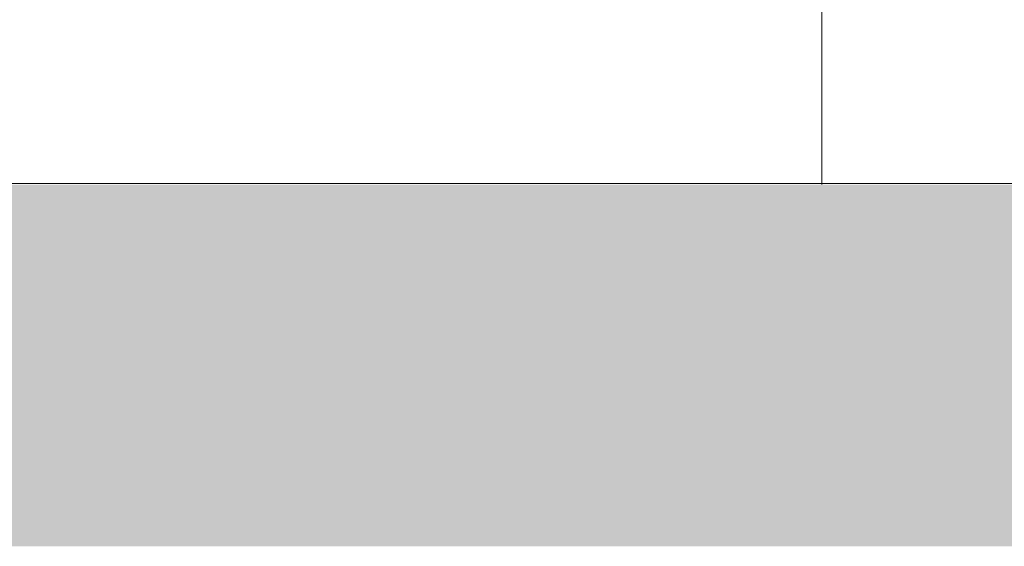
# Model space of a CAD drawing. Header units: metres. Extents: x -10.1 to 50.7, y -18 to 8.5.
# Tile 68 of 109: x 22.044 to 22.316, y -0.1 to 0.046. Entities that reach past the tile are written whole.
import ezdxf

# ---------------------------------------------------------------- set-up
doc = ezdxf.new("R2010")
doc.units = ezdxf.units.M
doc.layers.add('A-DETL-GENF', color=92, linetype='Continuous', lineweight=18)
doc.layers.add('A-WALL-PATT', color=111, linetype='Continuous', lineweight=35)

msp = doc.modelspace()

# ---------------------------------------------------------------- hatches: boundary and pattern name
at = {"layer": 'A-DETL-GENF'}
h = msp.add_hatch(color=7, dxfattribs=at)
h.paths.add_polyline_path([(24.65082022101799, -0.09999999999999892), (26.43695312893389, -0.09999999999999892), (26.43695312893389, 0), (21.23937045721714, 0), (21.23937045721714, -0.09999999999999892), (24.48779984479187, -0.09999999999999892)], flags=0)
h.paths.add_polyline_path([(22.5315553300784, 3.850000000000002), (26.43695312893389, 3.850000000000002), (26.43695312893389, 4.000000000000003), (21.23937045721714, 4.000000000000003), (21.23937045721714, 3.850000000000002), (21.38937045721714, 3.850000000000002)], flags=0)
at = {"layer": 'A-WALL-PATT', "lineweight": 18}
h = msp.add_hatch(dxfattribs=at)
h.set_pattern_fill('FP_16', color=256, style=0, pattern_type=2)
h.set_pattern_definition([(0, (16.865, -0.3), (0, 0.3), []), (90, (16.865, -0.3), (-0.6, 3.673940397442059e-17), [])])
h.paths.add_polyline_path([(23.9987387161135, 0), (24.32320312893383, 0), (24.32320312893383, 1.8), (23.36320312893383, 1.8), (23.36335982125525, 0.7046820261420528), (23.40478809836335, 0.7010575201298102), (23.40728873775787, 0.707942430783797), (23.41750516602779, 0.7079224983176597), (23.42051702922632, 0.6996814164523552), (23.46776617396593, 0.6955299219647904), (23.47422191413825, 0.6918026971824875), (23.47678930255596, 0.6844733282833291), (23.47685468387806, 0.6594932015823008), (23.47683988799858, 0.4307508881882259), (23.47678577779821, 0.415683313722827), (23.47422191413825, 0.4086391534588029), (23.46772998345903, 0.4048910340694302), (23.46483881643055, 0.4043709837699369), (23.46473628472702, 0.389999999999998), (23.4474576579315, 0.389999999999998), (23.44745515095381, 0.3163820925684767), (23.38473720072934, 0.3163820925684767), (23.38473705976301, 0.389999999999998), (23.36737796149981, 0.389999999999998), (23.36737796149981, 0.3961113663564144), (23.36320312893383, 0.3956382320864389), (23.36320312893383, 0.1999999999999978), (23.34320312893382, 0.2002216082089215), (23.34320312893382, 1.8), (22.37945312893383, 1.8), (22.37960982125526, 0.7146820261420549), (22.42103809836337, 0.7110575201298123), (22.42353873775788, 0.7179424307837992), (22.4337551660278, 0.7179224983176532), (22.43676702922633, 0.7096814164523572), (22.48401617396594, 0.7055299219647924), (22.49057458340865, 0.7015379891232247), (22.49303577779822, 0.6947585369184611), (22.49310468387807, 0.669493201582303), (22.49308988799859, 0.440750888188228), (22.49303577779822, 0.425683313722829), (22.49047191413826, 0.418639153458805), (22.48397998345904, 0.4148910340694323), (22.48108881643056, 0.4143709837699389), (22.48098628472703, 0.4), (22.46370765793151, 0.4), (22.46370515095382, 0.3263820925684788), (22.40098720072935, 0.3263820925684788), (22.40098630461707, 0.4), (22.38362796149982, 0.4), (22.38362796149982, 0.4061113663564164), (22.37945312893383, 0.4056382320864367), (22.37945312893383, 0), (22.71530046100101, 0), (22.7368887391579, 0.197892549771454), (22.72331170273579, 0.2063749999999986), (22.70673923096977, 0.219358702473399), (22.69047279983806, 0.2356251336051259), (22.67628567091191, 0.2537336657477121), (22.6634586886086, 0.2754778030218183), (22.65445295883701, 0.2959719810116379), (22.64790550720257, 0.3174199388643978), (22.6439207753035, 0.3395214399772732), (22.64256409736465, 0.3619499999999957), (23.02356409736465, 0.3619499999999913), (23.02217513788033, 0.3389877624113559), (23.01777990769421, 0.3155625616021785), (23.01118469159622, 0.2943977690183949), (23.00174347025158, 0.2734202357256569), (22.98984252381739, 0.2537336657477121), (22.97565539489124, 0.2356251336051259), (22.95938896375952, 0.219358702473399), (22.94128043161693, 0.2051715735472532), (22.9292394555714, 0.1978925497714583), (22.95082770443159, 2.685530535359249e-07), (23.69321082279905, 2.685530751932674e-07), (23.71479907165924, 0.1978925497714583), (23.70122203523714, 0.2063749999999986), (23.68464956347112, 0.219358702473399), (23.6683831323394, 0.2356251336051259), (23.65419600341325, 0.2537336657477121), (23.64136902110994, 0.2754778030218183), (23.63236329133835, 0.2959719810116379), (23.62581583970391, 0.3174199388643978), (23.62183110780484, 0.3395214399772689), (23.62047442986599, 0.3619499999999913), (24.00147442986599, 0.3619499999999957), (24.00008547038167, 0.3389877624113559), (23.99569024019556, 0.3155625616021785), (23.98891587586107, 0.2939997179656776), (23.97965380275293, 0.2734202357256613), (23.96775285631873, 0.2537336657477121), (23.95356572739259, 0.2356251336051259), (23.93729929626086, 0.219358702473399), (23.91722852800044, 0.2039853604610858), (23.90714978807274, 0.1978925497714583), (23.92873806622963, 0)], flags=0)
h.paths.add_polyline_path([(25.13988134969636, 0), (25.3081531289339, 0), (25.3081531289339, 1.8), (24.34320312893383, 1.8), (24.34335982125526, 0.7046820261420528), (24.38478809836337, 0.7010575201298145), (24.38728873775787, 0.707942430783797), (24.3975051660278, 0.7079224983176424), (24.40051702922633, 0.6996814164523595), (24.44776617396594, 0.6955299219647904), (24.45422191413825, 0.6918026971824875), (24.45678930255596, 0.6844733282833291), (24.45685667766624, 0.6578046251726), (24.45683988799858, 0.4307508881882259), (24.45678577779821, 0.415683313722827), (24.45422191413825, 0.4086391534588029), (24.44704475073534, 0.4048310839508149), (24.44483881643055, 0.4043709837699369), (24.44473628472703, 0.389999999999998), (24.42745765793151, 0.389999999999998), (24.42745515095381, 0.3163820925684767), (24.36473720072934, 0.3163820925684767), (24.36473705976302, 0.389999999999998), (24.34737796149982, 0.389999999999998), (24.34737796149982, 0.3961113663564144), (24.34320312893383, 0.3956382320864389), (24.34320312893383, 0), (24.67321082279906, 2.685530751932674e-07), (24.69479907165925, 0.1978925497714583), (24.68275809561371, 0.2051715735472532), (24.66464956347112, 0.219358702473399), (24.6483831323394, 0.2356251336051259), (24.63419600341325, 0.2537336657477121), (24.62136902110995, 0.2754778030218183), (24.61236329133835, 0.2959719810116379), (24.60581583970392, 0.3174199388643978), (24.60183110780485, 0.3395214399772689), (24.600474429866, 0.3619499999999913), (24.98147442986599, 0.3619499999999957), (24.98008547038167, 0.3389877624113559), (24.97569024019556, 0.3155625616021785), (24.96891587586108, 0.293999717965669), (24.95965380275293, 0.2734202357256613), (24.94775285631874, 0.2537336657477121), (24.93356572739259, 0.2356251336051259), (24.91729929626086, 0.219358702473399), (24.89919076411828, 0.2051715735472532), (24.88714978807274, 0.1978925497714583), (24.90873806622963, 0), (24.97686097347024, 0)], flags=0)
h.paths.add_polyline_path([(21.9536140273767, 0.0317506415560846), (21.95361409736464, 0.03174999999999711), (21.9526391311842, 0.04712128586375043)], flags=0)
h.paths.add_polyline_path([(21.38937045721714, 0), (21.721550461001, 0), (21.74313873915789, 0.1978925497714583), (21.72956170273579, 0.2063749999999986), (21.71298923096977, 0.219358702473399), (21.69672279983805, 0.2356251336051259), (21.6825356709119, 0.2537336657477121), (21.66970868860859, 0.2754778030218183), (21.660702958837, 0.2959719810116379), (21.65394182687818, 0.3185859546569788), (21.65017077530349, 0.3395214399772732), (21.64881409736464, 0.3619499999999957), (22.02981409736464, 0.3619499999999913), (22.02842513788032, 0.3389877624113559), (22.02402990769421, 0.3155625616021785), (22.01743469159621, 0.2943977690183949), (22.00799347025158, 0.2734202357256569), (21.9955476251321, 0.2530381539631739), (21.98190539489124, 0.2356251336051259), (21.96563896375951, 0.219358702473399), (21.94753043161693, 0.2051715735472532), (21.93548945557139, 0.1978925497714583), (21.95707770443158, 2.685530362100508e-07), (22.35945312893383, 0), (22.35945312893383, 1.8), (21.38937045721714, 1.8), (21.38937045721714, 0.05999217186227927)], flags=0)
h.paths.add_polyline_path([(26.27937045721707, 0), (26.27937045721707, 1.8), (25.3281531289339, 1.8), (25.32829078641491, 0.7046836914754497), (25.36973809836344, 0.7010575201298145), (25.37223873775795, 0.707942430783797), (25.38245516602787, 0.7079224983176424), (25.3854670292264, 0.6996814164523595), (25.43271617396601, 0.6955299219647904), (25.43917191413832, 0.6918026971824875), (25.44173930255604, 0.6844733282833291), (25.44180667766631, 0.6578046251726), (25.44178988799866, 0.4307508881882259), (25.44173577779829, 0.415683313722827), (25.43917191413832, 0.4086391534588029), (25.43267998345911, 0.4048910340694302), (25.42978881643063, 0.4043709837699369), (25.4296862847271, 0.389999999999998), (25.41240765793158, 0.389999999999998), (25.41240515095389, 0.3163820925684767), (25.34968720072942, 0.3163820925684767), (25.34968705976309, 0.389999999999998), (25.33232796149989, 0.389999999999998), (25.33232796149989, 0.3961113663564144), (25.3281531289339, 0.3956382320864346), (25.3281531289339, 0), (25.65816082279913, 2.685530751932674e-07), (25.67974907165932, 0.1978925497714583), (25.66770809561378, 0.2051715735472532), (25.64876264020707, 0.2201956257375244), (25.63333313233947, 0.2356251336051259), (25.61914600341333, 0.2537336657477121), (25.60631902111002, 0.2754778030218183), (25.59731329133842, 0.2959719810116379), (25.59055215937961, 0.3185859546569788), (25.58678110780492, 0.3395214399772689), (25.58542442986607, 0.3619499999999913), (25.96642442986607, 0.3619499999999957), (25.96503547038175, 0.3389877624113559), (25.96064024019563, 0.3155625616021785), (25.95386587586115, 0.2939997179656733), (25.944603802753, 0.2734202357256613), (25.93270285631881, 0.2537336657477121), (25.91851572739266, 0.2356251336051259), (25.90224929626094, 0.219358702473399), (25.88414076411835, 0.2051715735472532), (25.87209978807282, 0.1978925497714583), (25.8936880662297, 0), (26.27841966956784, 0)], flags=0)
h.paths.add_polyline_path([(23.19073862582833, 0.04993407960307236), (23.18620536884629, 0.05011800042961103), (23.17434163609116, 0.05112322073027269), (23.16417034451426, 0.05327328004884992), (23.14637230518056, 0.06146131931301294), (23.1417157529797, 0.0643843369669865), (23.13110384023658, 0.07251268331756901), (23.11760554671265, 0.08743894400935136), (23.11026719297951, 0.09894788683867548), (23.10353105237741, 0.1127949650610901), (23.10018815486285, 0.1228207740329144), (23.09692148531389, 0.1377650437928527), (23.09521283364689, 0.1525704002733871), (23.09537891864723, 0.1600421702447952), (23.09663548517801, 0.1824172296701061), (23.09979665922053, 0.1964848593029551), (23.104342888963, 0.2094049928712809), (23.11201644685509, 0.2243277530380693), (23.11944607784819, 0.2350408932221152), (23.13180782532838, 0.2474698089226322), (23.14241223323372, 0.2629468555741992), (23.14487854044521, 0.2679446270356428), (23.14808419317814, 0.2749214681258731), (23.15233196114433, 0.2866363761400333), (23.15617547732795, 0.3015095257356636), (23.15847610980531, 0.3142065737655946), (23.15938513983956, 0.3324965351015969), (23.15938513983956, 0.5074965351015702), (23.15719833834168, 0.5074965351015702), (23.15728862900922, 0.5538922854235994), (23.15719833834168, 0.5571258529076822), (23.15719833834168, 0.6224762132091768), (23.14963934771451, 0.6230690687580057), (23.14131720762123, 0.6242782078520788), (23.13493140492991, 0.6258539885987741), (23.13073990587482, 0.6279439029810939), (23.12954792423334, 0.6296582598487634), (23.12958168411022, 0.642389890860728), (23.13007760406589, 0.645197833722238), (23.13407050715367, 0.6508326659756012), (23.14881996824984, 0.6687132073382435), (23.15350101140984, 0.6708855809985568), (23.15706343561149, 0.6716104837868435), (23.16325928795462, 0.6723649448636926), (23.17362613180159, 0.6724567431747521), (23.18015091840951, 0.6719458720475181), (23.18449086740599, 0.6712288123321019), (23.18801595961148, 0.6701305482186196), (23.19129311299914, 0.668099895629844), (23.1968783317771, 0.6613138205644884), (23.20901542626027, 0.6461615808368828), (23.2098867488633, 0.642386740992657), (23.21009708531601, 0.6409411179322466), (23.20991361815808, 0.6296582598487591), (23.20854442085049, 0.6276890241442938), (23.2045301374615, 0.6258539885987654), (23.19814433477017, 0.6242782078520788), (23.18982219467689, 0.6230690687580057), (23.18219833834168, 0.6223089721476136), (23.18194227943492, 0.5479560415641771), (23.18187719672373, 0.5417229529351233), (23.18219833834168, 0.5074965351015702), (23.17935773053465, 0.5074965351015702), (23.1791490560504, 0.3292026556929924), (23.17789948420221, 0.3109486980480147), (23.17487047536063, 0.2933892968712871), (23.1705098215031, 0.2779435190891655), (23.16284732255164, 0.2604335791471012), (23.15645957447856, 0.2484662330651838), (23.14824193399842, 0.2362366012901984), (23.13287332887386, 0.2197593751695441), (23.12677849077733, 0.2100133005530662), (23.12222694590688, 0.2004214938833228), (23.11647823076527, 0.1809745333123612), (23.11489625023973, 0.1664500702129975), (23.11489625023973, 0.1528983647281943), (23.11796406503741, 0.1331459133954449), (23.12163945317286, 0.121199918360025), (23.12698119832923, 0.1092277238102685), (23.13496998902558, 0.09764539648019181), (23.14341797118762, 0.08825729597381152), (23.15589646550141, 0.07851515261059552), (23.1711499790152, 0.0718413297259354), (23.18921261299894, 0.06994222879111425), (23.19390883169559, 0.07137676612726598), (23.19812404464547, 0.07551516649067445), (23.20149911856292, 0.08109427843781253), (23.20283021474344, 0.08386294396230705), (23.20396135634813, 0.09426315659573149), (23.20401438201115, 0.1129854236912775), (23.20409198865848, 0.1266933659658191), (23.20396012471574, 0.1460356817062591), (23.19632656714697, 0.149925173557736), (23.1896896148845, 0.1565621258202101), (23.18542842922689, 0.1649251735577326), (23.18396012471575, 0.1741956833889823), (23.18542842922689, 0.183466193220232), (23.1896896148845, 0.1918292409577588), (23.19632656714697, 0.1984661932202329), (23.2046896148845, 0.2027273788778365), (23.21396012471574, 0.2041956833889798), (23.22323063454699, 0.2027273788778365), (23.23159368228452, 0.1984661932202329), (23.23823063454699, 0.1918292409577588), (23.2424918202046, 0.183466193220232), (23.24396012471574, 0.1741956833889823), (23.2424918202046, 0.1649251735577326), (23.23823063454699, 0.1565621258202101), (23.23159368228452, 0.149925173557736), (23.22391066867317, 0.1460104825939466), (23.22394642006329, 0.09797309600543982), (23.22374160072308, 0.09238955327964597), (23.22266927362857, 0.08340616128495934), (23.22045477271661, 0.07568553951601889), (23.21519210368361, 0.06510243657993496), (23.209987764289, 0.05895107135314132), (23.20401438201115, 0.05456887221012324), (23.19804164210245, 0.05175435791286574), (23.19074037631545, 0.04993451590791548)], flags=0)
h.paths.add_polyline_path([(24.1544886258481, 0.04993407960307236), (24.14995536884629, 0.05011800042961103), (24.13809163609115, 0.05112322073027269), (24.12792034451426, 0.05327328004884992), (24.11012230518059, 0.06146131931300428), (24.1054657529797, 0.0643843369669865), (24.09485384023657, 0.07251268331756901), (24.08135554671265, 0.08743894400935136), (24.07401719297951, 0.09894788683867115), (24.06728105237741, 0.1127949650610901), (24.06345884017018, 0.1249774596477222), (24.06052518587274, 0.1390327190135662), (24.05896283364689, 0.1525704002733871), (24.05912891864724, 0.1600421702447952), (24.060385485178, 0.1824172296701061), (24.06354665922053, 0.1964848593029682), (24.068092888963, 0.2094049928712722), (24.07576644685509, 0.2243277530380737), (24.08319607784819, 0.2350408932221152), (24.09555782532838, 0.2474698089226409), (24.10616223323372, 0.2629468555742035), (24.10862854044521, 0.2679446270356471), (24.11249275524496, 0.2766164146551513), (24.11608196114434, 0.2866363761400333), (24.11992547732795, 0.3015095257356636), (24.1222261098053, 0.3142065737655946), (24.12313513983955, 0.3324965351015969), (24.12313513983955, 0.5074965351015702), (24.12094833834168, 0.5074965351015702), (24.12103862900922, 0.5538922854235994), (24.12094833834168, 0.5571258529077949), (24.12094833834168, 0.6224762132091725), (24.11137969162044, 0.6233610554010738), (24.10506720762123, 0.6242782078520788), (24.09868140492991, 0.6258539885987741), (24.09448990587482, 0.6279439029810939), (24.09329792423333, 0.6296582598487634), (24.09333168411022, 0.6423898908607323), (24.09382760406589, 0.645197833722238), (24.09782050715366, 0.6508326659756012), (24.11256996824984, 0.6687132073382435), (24.11725101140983, 0.6708855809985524), (24.12100399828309, 0.6716389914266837), (24.12629969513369, 0.6723387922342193), (24.1373761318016, 0.6724567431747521), (24.14390091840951, 0.6719458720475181), (24.14824086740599, 0.6712288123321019), (24.15176595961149, 0.6701305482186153), (24.15504311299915, 0.668099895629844), (24.1606283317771, 0.6613138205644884), (24.17276542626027, 0.6461615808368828), (24.17363674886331, 0.642386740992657), (24.17384708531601, 0.6409411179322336), (24.17366361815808, 0.6296582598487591), (24.17229442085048, 0.6276890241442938), (24.1682801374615, 0.6258539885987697), (24.16175909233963, 0.6242585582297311), (24.15357219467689, 0.6230690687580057), (24.14594833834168, 0.6223089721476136), (24.14569227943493, 0.5479560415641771), (24.14562719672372, 0.5417229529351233), (24.14594833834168, 0.5074965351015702), (24.14310773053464, 0.5074965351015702), (24.1428990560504, 0.3292026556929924), (24.14164948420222, 0.3109486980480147), (24.13862047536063, 0.2933892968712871), (24.13425982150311, 0.2779435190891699), (24.12659732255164, 0.2604335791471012), (24.12020957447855, 0.2484662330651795), (24.11199193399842, 0.2362366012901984), (24.09662332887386, 0.2197593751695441), (24.09052849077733, 0.2100133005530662), (24.08597694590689, 0.2004214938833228), (24.08022823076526, 0.1809745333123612), (24.07864625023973, 0.1664500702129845), (24.07864625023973, 0.1528983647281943), (24.0817140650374, 0.1331459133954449), (24.08538945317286, 0.1211999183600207), (24.09073119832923, 0.1092277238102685), (24.09871998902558, 0.09764539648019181), (24.10716797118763, 0.08825729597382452), (24.11964646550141, 0.07851515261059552), (24.1348999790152, 0.0718413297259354), (24.15296261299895, 0.06994222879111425), (24.1576588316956, 0.07137676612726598), (24.16187404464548, 0.07551516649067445), (24.16524911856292, 0.08109427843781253), (24.16658021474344, 0.08386294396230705), (24.16771135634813, 0.09426315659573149), (24.16778120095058, 0.1115949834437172), (24.16784198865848, 0.1266933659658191), (24.16771012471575, 0.1460356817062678), (24.16007656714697, 0.149925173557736), (24.1534396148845, 0.1565621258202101), (24.14917842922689, 0.1649251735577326), (24.14771012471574, 0.1741956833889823), (24.14917842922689, 0.183466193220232), (24.1534396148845, 0.1918292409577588), (24.16007656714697, 0.1984661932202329), (24.1684396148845, 0.2027273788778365), (24.17771012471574, 0.2041956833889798), (24.18698063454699, 0.2027273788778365), (24.19534368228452, 0.1984661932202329), (24.20198063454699, 0.1918292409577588), (24.2062418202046, 0.1834661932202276), (24.20771012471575, 0.1741956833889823), (24.2062418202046, 0.1649251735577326), (24.20198063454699, 0.1565621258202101), (24.19534368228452, 0.149925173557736), (24.18766066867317, 0.1460104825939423), (24.18769642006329, 0.09797309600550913), (24.18749160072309, 0.09238955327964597), (24.18641927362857, 0.08340616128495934), (24.18420477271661, 0.07568553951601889), (24.17879336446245, 0.06492663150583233), (24.17373776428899, 0.05895107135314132), (24.16786313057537, 0.05461540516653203), (24.16175909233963, 0.05174624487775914), (24.15449037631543, 0.04993451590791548)], flags=0)
h.paths.add_polyline_path([(26.1180036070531, 0.04993407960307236), (26.11490536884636, 0.0501180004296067), (26.10304163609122, 0.05112322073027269), (26.09287034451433, 0.05327328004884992), (26.07507230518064, 0.06146131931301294), (26.07041575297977, 0.0643843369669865), (26.05980384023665, 0.07251268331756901), (26.04630554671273, 0.08743894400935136), (26.03896719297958, 0.09894788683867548), (26.03223105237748, 0.1127949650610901), (26.02840884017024, 0.1249774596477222), (26.02547518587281, 0.1390327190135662), (26.02391283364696, 0.1525704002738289), (26.02407891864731, 0.1600421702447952), (26.02533548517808, 0.1824172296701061), (26.0284966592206, 0.1964848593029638), (26.03304288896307, 0.2094049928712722), (26.04071644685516, 0.2243277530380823), (26.04814607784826, 0.2350408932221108), (26.06050782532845, 0.2474698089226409), (26.07111223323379, 0.2629468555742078), (26.07357854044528, 0.2679446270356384), (26.07744275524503, 0.2766164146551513), (26.0810319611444, 0.2866363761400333), (26.08487547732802, 0.3015095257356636), (26.08717610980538, 0.3142065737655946), (26.08808513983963, 0.3324965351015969), (26.08808513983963, 0.5074965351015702), (26.08589833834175, 0.5074965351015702), (26.08598862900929, 0.5538922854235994), (26.08589833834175, 0.5571258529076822), (26.08589833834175, 0.6224762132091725), (26.07632969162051, 0.6233610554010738), (26.07001720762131, 0.6242782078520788), (26.06363140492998, 0.6258539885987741), (26.05943990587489, 0.6279439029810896), (26.05824792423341, 0.6296582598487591), (26.05828168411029, 0.6423898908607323), (26.05877760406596, 0.645197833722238), (26.06277050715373, 0.6508326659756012), (26.07751996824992, 0.6687132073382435), (26.08220101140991, 0.6708855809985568), (26.08576343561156, 0.6716104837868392), (26.09159903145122, 0.6723516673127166), (26.10232613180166, 0.6724567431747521), (26.10885091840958, 0.6719458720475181), (26.11319086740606, 0.6712288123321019), (26.11671595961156, 0.6701305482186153), (26.11999311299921, 0.668099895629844), (26.12557833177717, 0.6613138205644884), (26.13771542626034, 0.6461615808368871), (26.13858674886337, 0.6423867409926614), (26.13879708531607, 0.6409411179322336), (26.13861361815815, 0.6296582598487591), (26.13724442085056, 0.6276890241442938), (26.13323013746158, 0.6258539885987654), (26.12684433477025, 0.6242782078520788), (26.1180036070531, 0.6230283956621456), (26.11089833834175, 0.6223089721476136), (26.11064227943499, 0.5479560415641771), (26.1105771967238, 0.5417229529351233), (26.11089833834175, 0.5074965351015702), (26.10805773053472, 0.5074965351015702), (26.10784905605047, 0.3292026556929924), (26.10659948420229, 0.3109486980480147), (26.1035704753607, 0.2933892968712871), (26.09920982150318, 0.2779435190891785), (26.09154732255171, 0.2604335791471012), (26.08515957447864, 0.2484662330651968), (26.07694193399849, 0.2362366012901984), (26.06157332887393, 0.2197593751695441), (26.0554784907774, 0.2100133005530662), (26.05092694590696, 0.2004214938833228), (26.04517823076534, 0.1809745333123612), (26.0435962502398, 0.1664500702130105), (26.0435962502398, 0.1528983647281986), (26.04666406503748, 0.1331459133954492), (26.05033945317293, 0.121199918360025), (26.0556811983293, 0.1092277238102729), (26.06366998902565, 0.09764539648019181), (26.0721179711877, 0.08825729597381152), (26.08459646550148, 0.07851515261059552), (26.09984997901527, 0.0718413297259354), (26.1180036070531, 0.06996578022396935), (26.12260883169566, 0.07137676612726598), (26.12682404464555, 0.07551516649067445), (26.13019911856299, 0.08109427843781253), (26.13153021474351, 0.08386294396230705), (26.1326613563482, 0.09426315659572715), (26.13273120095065, 0.1115949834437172), (26.13279198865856, 0.1266933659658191), (26.13266012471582, 0.1460356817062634), (26.12502656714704, 0.149925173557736), (26.1180036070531, 0.1573197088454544), (26.11412842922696, 0.1649251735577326), (26.11266012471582, 0.1741956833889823), (26.11412842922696, 0.183466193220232), (26.11838961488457, 0.1918292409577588), (26.12502656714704, 0.1984661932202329), (26.13338961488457, 0.2027273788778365), (26.14266012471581, 0.2041956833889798), (26.15193063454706, 0.2027273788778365), (26.16029368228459, 0.1984661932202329), (26.16693063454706, 0.1918292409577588), (26.17119182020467, 0.183466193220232), (26.17266012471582, 0.1741956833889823), (26.17119182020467, 0.1649251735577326), (26.16693063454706, 0.1565621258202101), (26.16029368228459, 0.149925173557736), (26.15261066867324, 0.1460104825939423), (26.15264642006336, 0.09797309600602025), (26.15244160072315, 0.0923895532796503), (26.15136927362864, 0.08340616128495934), (26.14915477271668, 0.07568553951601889), (26.14374336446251, 0.06492663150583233), (26.13868776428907, 0.05895107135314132), (26.13281313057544, 0.05461540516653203), (26.12674164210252, 0.05175435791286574), (26.12035066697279, 0.04993451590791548)], flags=0)
h.paths.add_polyline_path([(22.18513703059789, 0.04993407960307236), (22.18245536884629, 0.0501180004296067), (22.17059163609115, 0.05112322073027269), (22.16042034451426, 0.05327328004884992), (22.14262230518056, 0.06146131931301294), (22.1379657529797, 0.0643843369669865), (22.12735384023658, 0.07251268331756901), (22.11385554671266, 0.08743894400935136), (22.10651719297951, 0.09894788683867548), (22.09978105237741, 0.1127949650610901), (22.09595884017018, 0.1249774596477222), (22.09302518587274, 0.1390327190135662), (22.09146283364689, 0.1525704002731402), (22.09162891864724, 0.1600421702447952), (22.09288548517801, 0.1824172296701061), (22.09604665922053, 0.1964848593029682), (22.100592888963, 0.2094049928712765), (22.1082664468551, 0.2243277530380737), (22.11569607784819, 0.2350408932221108), (22.12805782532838, 0.2474698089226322), (22.13866223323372, 0.2629468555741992), (22.14112854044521, 0.2679446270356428), (22.14433419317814, 0.2749214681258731), (22.14858196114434, 0.2866363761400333), (22.15242547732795, 0.3015095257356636), (22.15472610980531, 0.3142065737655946), (22.15563513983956, 0.3324965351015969), (22.15563513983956, 0.5074965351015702), (22.15344833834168, 0.5074965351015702), (22.15353862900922, 0.5538922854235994), (22.15344833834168, 0.5571258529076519), (22.15344833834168, 0.6224762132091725), (22.14387969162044, 0.6233610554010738), (22.13756720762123, 0.6242782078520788), (22.13118140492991, 0.6258539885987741), (22.12698990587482, 0.6279439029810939), (22.12579792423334, 0.6296582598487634), (22.12583168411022, 0.6423898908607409), (22.12632760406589, 0.645197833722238), (22.13032050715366, 0.6508326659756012), (22.14506996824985, 0.6687132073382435), (22.14975101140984, 0.6708855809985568), (22.15331343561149, 0.6716104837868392), (22.15914903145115, 0.6723516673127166), (22.16987613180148, 0.6724567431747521), (22.17640091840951, 0.6719458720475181), (22.180740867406, 0.6712288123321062), (22.18426595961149, 0.6701305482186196), (22.18754311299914, 0.668099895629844), (22.19312833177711, 0.6613138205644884), (22.20526542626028, 0.6461615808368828), (22.20616361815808, 0.6422020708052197), (22.20634708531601, 0.6409411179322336), (22.20616361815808, 0.6296582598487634), (22.20479442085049, 0.6276890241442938), (22.20078013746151, 0.6258539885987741), (22.19439433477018, 0.6242782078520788), (22.18513703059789, 0.622995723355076), (22.17844833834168, 0.6223089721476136), (22.17825796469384, 0.550308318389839), (22.17812719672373, 0.5417229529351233), (22.17844833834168, 0.5074965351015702), (22.17560773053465, 0.5074965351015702), (22.1753990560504, 0.3292026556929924), (22.17414948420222, 0.3109486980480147), (22.17112047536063, 0.2933892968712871), (22.1667598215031, 0.2779435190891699), (22.15909732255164, 0.2604335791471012), (22.15270957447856, 0.2484662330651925), (22.14449193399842, 0.2362366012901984), (22.12912332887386, 0.2197593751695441), (22.12302849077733, 0.2100133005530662), (22.11847694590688, 0.2004214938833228), (22.11272823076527, 0.1809745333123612), (22.11114625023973, 0.1664500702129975), (22.11114625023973, 0.15289836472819), (22.11421406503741, 0.1331459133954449), (22.11788945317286, 0.121199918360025), (22.12323119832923, 0.1092277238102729), (22.13121998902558, 0.09764539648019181), (22.13966797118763, 0.08825729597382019), (22.15214646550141, 0.07851515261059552), (22.16739997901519, 0.0718413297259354), (22.18546261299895, 0.06994222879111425), (22.1901588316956, 0.07137676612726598), (22.19437404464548, 0.07551516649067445), (22.19774911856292, 0.08109427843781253), (22.19908021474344, 0.08386294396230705), (22.20021135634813, 0.09426315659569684), (22.20028120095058, 0.1115949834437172), (22.20034198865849, 0.1266933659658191), (22.20021012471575, 0.1460356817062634), (22.19257656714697, 0.149925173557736), (22.1859396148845, 0.1565621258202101), (22.18167842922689, 0.1649251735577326), (22.18021012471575, 0.1741956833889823), (22.18167842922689, 0.183466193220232), (22.1859396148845, 0.1918292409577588), (22.19257656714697, 0.1984661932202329), (22.20093961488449, 0.2027273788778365), (22.21021012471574, 0.2041956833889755), (22.21948063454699, 0.2027273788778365), (22.22784368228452, 0.1984661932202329), (22.23448063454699, 0.1918292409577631), (22.2387418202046, 0.183466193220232), (22.24021012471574, 0.1741956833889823), (22.2387418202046, 0.1649251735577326), (22.23448063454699, 0.1565621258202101), (22.22784368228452, 0.149925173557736), (22.22016066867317, 0.1460104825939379), (22.22019642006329, 0.09797309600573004), (22.21999160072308, 0.0923895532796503), (22.21891927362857, 0.08340616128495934), (22.21670477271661, 0.07568553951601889), (22.21144210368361, 0.06510243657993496), (22.20551457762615, 0.05838470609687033), (22.20036313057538, 0.05461540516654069), (22.19429164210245, 0.05175435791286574), (22.18790066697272, 0.04993451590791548), (22.18535773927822, 0.04993407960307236)], flags=0)
h.paths.add_polyline_path([(25.13448862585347, 0.04993407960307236), (25.12995536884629, 0.05011800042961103), (25.11809163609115, 0.05112322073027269), (25.10792034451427, 0.05327328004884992), (25.0901223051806, 0.06146131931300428), (25.0854657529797, 0.0643843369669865), (25.07485384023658, 0.07251268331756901), (25.06135554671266, 0.08743894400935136), (25.05401719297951, 0.09894788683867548), (25.04728105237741, 0.1127949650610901), (25.04345884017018, 0.1249774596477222), (25.04052518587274, 0.1390327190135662), (25.0389628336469, 0.1525704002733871), (25.03912891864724, 0.1600421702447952), (25.04038548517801, 0.1824172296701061), (25.04354665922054, 0.1964848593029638), (25.048092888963, 0.2094049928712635), (25.0557664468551, 0.2243277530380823), (25.06319607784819, 0.2350408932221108), (25.07555782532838, 0.2474698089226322), (25.08616223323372, 0.2629468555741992), (25.08862854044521, 0.2679446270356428), (25.09249275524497, 0.2766164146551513), (25.09608196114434, 0.2866363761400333), (25.09992547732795, 0.3015095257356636), (25.10222610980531, 0.3142065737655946), (25.10313513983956, 0.3324965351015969), (25.10313513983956, 0.5074965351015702), (25.10094833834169, 0.5074965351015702), (25.10103862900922, 0.5538922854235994), (25.10094833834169, 0.5571258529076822), (25.10094833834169, 0.6224762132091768), (25.09137969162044, 0.6233610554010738), (25.08506720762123, 0.6242782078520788), (25.07868140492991, 0.6258539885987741), (25.07448990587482, 0.6279439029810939), (25.07329792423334, 0.6296582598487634), (25.07333168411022, 0.642389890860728), (25.0738276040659, 0.645197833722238), (25.07782050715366, 0.6508326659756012), (25.09256996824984, 0.6687132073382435), (25.09725101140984, 0.6708855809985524), (25.10081343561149, 0.6716104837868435), (25.10664903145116, 0.6723516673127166), (25.11737613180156, 0.6724567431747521), (25.12390091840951, 0.6719458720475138), (25.128240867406, 0.6712288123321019), (25.13176595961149, 0.6701305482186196), (25.13504311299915, 0.668099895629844), (25.1406283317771, 0.6613138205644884), (25.15276542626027, 0.6461615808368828), (25.15363674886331, 0.642386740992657), (25.15384708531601, 0.6409411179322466), (25.15366361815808, 0.6296582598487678), (25.15229442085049, 0.6276890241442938), (25.14828013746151, 0.6258539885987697), (25.13988134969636, 0.6239857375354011), (25.1335721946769, 0.6230690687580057), (25.12594833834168, 0.6223089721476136), (25.12569227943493, 0.5479560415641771), (25.12562719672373, 0.5417229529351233), (25.12594833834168, 0.5074965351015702), (25.12310773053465, 0.5074965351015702), (25.1228990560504, 0.3292026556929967), (25.12164948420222, 0.3109486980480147), (25.11862047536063, 0.2933892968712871), (25.1142598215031, 0.2779435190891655), (25.10659732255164, 0.2604335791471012), (25.09912625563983, 0.2468540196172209), (25.09199193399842, 0.2362366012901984), (25.07662332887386, 0.2197593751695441), (25.07052849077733, 0.2100133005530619), (25.06597694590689, 0.2004214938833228), (25.06022823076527, 0.1809745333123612), (25.05864625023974, 0.1664500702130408), (25.05864625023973, 0.1528983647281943), (25.06171406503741, 0.1331459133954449), (25.06538945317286, 0.121199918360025), (25.07073119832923, 0.1092277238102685), (25.07874870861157, 0.09761348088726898), (25.08716797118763, 0.08825729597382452), (25.09964646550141, 0.07851515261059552), (25.1148999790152, 0.0718413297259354), (25.13296261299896, 0.06994222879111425), (25.1376588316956, 0.07137676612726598), (25.14187404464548, 0.07551516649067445), (25.14524911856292, 0.08109427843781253), (25.14658021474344, 0.08386294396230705), (25.14771135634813, 0.09426315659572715), (25.14778120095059, 0.1115949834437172), (25.14784198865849, 0.1266933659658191), (25.14771012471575, 0.1460356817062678), (25.13988134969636, 0.1501203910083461), (25.1334396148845, 0.1565621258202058), (25.12917842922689, 0.1649251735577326), (25.12771012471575, 0.1741956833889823), (25.12917842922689, 0.183466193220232), (25.1334396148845, 0.1918292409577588), (25.14007656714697, 0.1984661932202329), (25.1484396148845, 0.2027273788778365), (25.15771012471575, 0.2041956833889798), (25.166980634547, 0.2027273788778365), (25.17534368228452, 0.1984661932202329), (25.18198063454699, 0.1918292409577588), (25.1862418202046, 0.183466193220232), (25.18771012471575, 0.1741956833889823), (25.1862418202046, 0.1649251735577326), (25.181980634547, 0.1565621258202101), (25.17534368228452, 0.149925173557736), (25.16766066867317, 0.1460104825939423), (25.16769642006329, 0.09797309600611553), (25.16749160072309, 0.09238955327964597), (25.16641927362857, 0.08340616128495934), (25.16420477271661, 0.07568553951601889), (25.15879336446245, 0.06492663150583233), (25.153737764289, 0.05895107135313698), (25.14786313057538, 0.05461540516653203), (25.14179164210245, 0.05175435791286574), (25.13449037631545, 0.04993451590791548)], flags=0)
h.paths.add_polyline_path([(21.53995079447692, 0.06692977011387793), (21.51924527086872, 0.06965570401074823), (21.49995079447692, 0.07764773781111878), (21.48338225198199, 0.09036122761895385), (21.47066876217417, 0.1069297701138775), (21.46267672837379, 0.1262242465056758), (21.45995079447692, 0.1469297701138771), (21.53995079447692, 0.1469297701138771), (21.53995079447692, 0.06965570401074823)], flags=0)
h.paths.add_polyline_path([(21.66991396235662, 0.111929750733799), (21.66991396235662, 0.1807852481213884), (21.71902684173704, 0.1463960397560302), (21.71645344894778, 0.1445900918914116)], flags=0)
h.paths.add_polyline_path([(21.55343307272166, 0.1469297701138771), (21.53995079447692, 0.1469297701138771), (21.53995079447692, 0.2269297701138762), (21.56065631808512, 0.2242038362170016), (21.57995079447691, 0.216211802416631), (21.59651933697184, 0.203498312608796), (21.60923282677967, 0.1869297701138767), (21.61722486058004, 0.1676352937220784), (21.61995079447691, 0.1469297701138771), (21.57995079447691, 0.1469297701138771)], flags=0)
h.paths.add_polyline_path([(21.57495079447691, 0.2969297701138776), (21.50495079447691, 0.2969297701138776), (21.53995079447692, 0.3469149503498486), (21.56646356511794, 0.30905078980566)], flags=0)
h.paths.add_polyline_path([(21.47995515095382, 0.3263820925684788), (21.41723720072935, 0.3263820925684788), (21.41723705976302, 0.4), (21.39987796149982, 0.4), (21.39987796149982, 0.4061113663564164), (21.39582135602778, 0.4057564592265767), (21.39228582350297, 0.4022209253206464), (21.39220922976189, 0.4285034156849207), (21.39217737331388, 0.6594322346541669), (21.39232196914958, 0.718184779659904), (21.39584078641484, 0.7146836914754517), (21.43728809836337, 0.7110575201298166), (21.43978873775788, 0.7179424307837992), (21.45000516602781, 0.7179224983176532), (21.45301702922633, 0.7096814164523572), (21.50026617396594, 0.7055299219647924), (21.50682458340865, 0.7015379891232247), (21.50928577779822, 0.6947585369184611), (21.5093571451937, 0.6674086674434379), (21.50933988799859, 0.440750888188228), (21.50928577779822, 0.425683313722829), (21.50672191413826, 0.418639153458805), (21.50022998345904, 0.4148910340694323), (21.49733881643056, 0.4143709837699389), (21.49723628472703, 0.4), (21.47995765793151, 0.4), (21.47995597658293, 0.3263820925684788)], flags=0)
h.paths.add_polyline_path([(25.41240583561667, 0.3615322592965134), (25.41240769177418, 0.3615324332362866), (25.46592210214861, 0.3615324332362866)], flags=0)
h.paths.add_polyline_path([(24.85459569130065, 0.3682999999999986), (24.600474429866, 0.3682999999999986), (24.600474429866, 0.3746499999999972), (24.59316726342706, 0.3746499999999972), (24.58953759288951, 0.3751492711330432), (24.5820683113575, 0.3773094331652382), (24.57347337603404, 0.3841772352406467), (24.56863274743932, 0.3934759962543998), (24.55948806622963, 0.43815), (24.54967442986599, 0.6540499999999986), (24.54279585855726, 0.6542830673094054), (24.54134679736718, 0.6545877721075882), (24.53922252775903, 0.6561100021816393), (24.53789123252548, 0.658358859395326), (24.5375784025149, 0.6609534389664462), (24.54040458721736, 0.6932568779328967), (24.54244556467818, 0.6991287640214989), (24.54753035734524, 0.7034551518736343), (24.55421392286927, 0.7048500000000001), (25.03020049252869, 0.7046366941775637), (25.03514005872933, 0.7031269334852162), (25.03950329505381, 0.6991287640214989), (25.04154427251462, 0.6932568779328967), (25.04437045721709, 0.6609534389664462), (25.04392475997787, 0.6581344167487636), (25.04272633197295, 0.6561100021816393), (25.04041381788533, 0.6545481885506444), (25.03695725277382, 0.6540499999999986), (25.032274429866, 0.6540499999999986), (25.02246079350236, 0.43815), (25.01331611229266, 0.3934759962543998), (25.00823912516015, 0.3837231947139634), (24.99906578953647, 0.3769413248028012), (24.98710436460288, 0.3746499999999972), (24.98147442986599, 0.3746499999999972), (24.98147442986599, 0.3682999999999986), (24.85922728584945, 0.3682999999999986)], flags=0)
h.paths.add_polyline_path([(25.96064024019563, 0.3682999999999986), (25.58542442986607, 0.3682999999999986), (25.58542442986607, 0.3746499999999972), (25.57811726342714, 0.3746499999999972), (25.57448759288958, 0.3751492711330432), (25.56701831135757, 0.3773094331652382), (25.55842337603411, 0.3841772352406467), (25.5535827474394, 0.3934759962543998), (25.5444380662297, 0.43815), (25.53462442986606, 0.6540499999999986), (25.52774585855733, 0.6542830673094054), (25.52629679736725, 0.6545877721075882), (25.52417252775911, 0.6561100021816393), (25.52284123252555, 0.6583588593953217), (25.52252840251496, 0.6609534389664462), (25.52535458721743, 0.6932568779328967), (25.52739556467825, 0.6991287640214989), (25.5319788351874, 0.7033285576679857), (25.53916392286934, 0.7048500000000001), (26.01515049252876, 0.7046366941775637), (26.02009005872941, 0.7031269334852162), (26.02445329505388, 0.6991287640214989), (26.0264942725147, 0.6932568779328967), (26.02932045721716, 0.6609534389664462), (26.02887475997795, 0.6581344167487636), (26.02767633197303, 0.6561100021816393), (26.0253638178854, 0.6545481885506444), (26.02190725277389, 0.6540499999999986), (26.01722442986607, 0.6540499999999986), (26.00741079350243, 0.43815), (25.99826611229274, 0.3934759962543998), (25.99318912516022, 0.3837231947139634), (25.98401578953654, 0.3769413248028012), (25.97205436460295, 0.3746499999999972), (25.96642442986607, 0.3746499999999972), (25.96642442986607, 0.3682999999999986), (25.96199691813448, 0.3682999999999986)], flags=0)
h.paths.add_polyline_path([(23.02061645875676, 0.3682999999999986), (22.64256409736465, 0.3682999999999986), (22.64256409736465, 0.3746499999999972), (22.63525693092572, 0.3746499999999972), (22.62412949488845, 0.3773094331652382), (22.6195463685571, 0.3808480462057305), (22.61550514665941, 0.3842884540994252), (22.61072241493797, 0.3934759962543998), (22.60157773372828, 0.43815), (22.59176409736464, 0.6540499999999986), (22.58488552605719, 0.6542830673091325), (22.58343646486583, 0.6545877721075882), (22.58131219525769, 0.6561100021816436), (22.57998090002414, 0.658358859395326), (22.57966807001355, 0.6609534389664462), (22.58249425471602, 0.6932568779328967), (22.58475638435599, 0.699331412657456), (22.58943396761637, 0.7034100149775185), (22.59580468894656, 0.7047849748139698), (22.59666712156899, 0.7048500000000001), (23.07233666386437, 0.7045711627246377), (23.07700969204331, 0.7033285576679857), (23.08174909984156, 0.6986795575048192), (23.08363394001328, 0.6932568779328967), (23.08646012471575, 0.6609534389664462), (23.08587641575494, 0.6579012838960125), (23.08481599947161, 0.6561100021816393), (23.08236323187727, 0.654518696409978), (23.07904692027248, 0.6540499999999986), (23.07436409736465, 0.6540499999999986), (23.06455046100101, 0.43815), (23.05540577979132, 0.3934759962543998), (23.0503287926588, 0.3837231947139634), (23.04160576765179, 0.3770297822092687), (23.03380580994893, 0.3750536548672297), (23.02954042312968, 0.3746499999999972), (23.02356409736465, 0.3746499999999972), (23.02356409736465, 0.3682999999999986), (23.02217513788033, 0.3682999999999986)], flags=0)
h.paths.add_polyline_path([(23.82395978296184, 0.3682999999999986), (23.62047442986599, 0.3682999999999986), (23.62047442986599, 0.3746499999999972), (23.61316726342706, 0.3746499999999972), (23.60953759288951, 0.3751492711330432), (23.6020683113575, 0.3773094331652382), (23.59347337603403, 0.3841772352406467), (23.58863274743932, 0.3934759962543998), (23.57948806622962, 0.43815), (23.56967442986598, 0.6540499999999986), (23.56279585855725, 0.6542830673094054), (23.56134679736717, 0.6545877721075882), (23.55922252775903, 0.6561100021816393), (23.55789123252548, 0.6583588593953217), (23.55757840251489, 0.6609534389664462), (23.56040458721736, 0.6932568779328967), (23.56244556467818, 0.6991287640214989), (23.56753035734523, 0.7034551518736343), (23.57421392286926, 0.7048500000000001), (24.05020049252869, 0.7046366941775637), (24.05514005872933, 0.7031269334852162), (24.0595032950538, 0.6991287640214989), (24.06154427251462, 0.6932568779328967), (24.06437045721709, 0.6609534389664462), (24.06392475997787, 0.6581344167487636), (24.06272633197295, 0.6561100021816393), (24.06041381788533, 0.6545481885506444), (24.05695725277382, 0.6540499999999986), (24.052274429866, 0.6540499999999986), (24.04246079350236, 0.43815), (24.03331611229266, 0.3934759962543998), (24.02823912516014, 0.3837231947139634), (24.01906578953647, 0.3769413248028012), (24.00710436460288, 0.3746499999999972), (24.00147442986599, 0.3746499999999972), (24.00147442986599, 0.3682999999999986), (23.82640350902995, 0.3682999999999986)], flags=0)
h.paths.add_polyline_path([(21.6811306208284, 0.3682999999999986), (21.64881409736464, 0.3682999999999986), (21.64881409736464, 0.3746499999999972), (21.64150693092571, 0.3746499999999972), (21.63037949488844, 0.3773094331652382), (21.62579636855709, 0.3808480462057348), (21.6217551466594, 0.3842884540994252), (21.61697241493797, 0.3934759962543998), (21.60782773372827, 0.43815), (21.59801409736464, 0.6540499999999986), (21.59113552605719, 0.6542830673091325), (21.58968646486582, 0.6545877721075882), (21.58756219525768, 0.6561100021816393), (21.58623090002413, 0.6583588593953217), (21.58591807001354, 0.6609534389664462), (21.58874425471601, 0.6932568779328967), (21.59100638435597, 0.699331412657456), (21.59568396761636, 0.7034100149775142), (21.60205468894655, 0.7047849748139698), (21.60291712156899, 0.7048500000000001), (22.07858666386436, 0.7045711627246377), (22.0832596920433, 0.7033285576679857), (22.08798164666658, 0.6987297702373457), (22.08988394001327, 0.6932568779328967), (22.09271012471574, 0.6609534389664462), (22.09226442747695, 0.6581344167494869), (22.0910659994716, 0.6561100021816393), (22.08861323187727, 0.654518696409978), (22.08512694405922, 0.6540499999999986), (22.08061409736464, 0.6540499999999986), (22.07080046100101, 0.43815), (22.06165577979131, 0.3934759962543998), (22.05657879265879, 0.3837231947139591), (22.04785576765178, 0.3770297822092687), (22.04005580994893, 0.375053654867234), (22.03579042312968, 0.3746499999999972), (22.02981409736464, 0.3746499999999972), (22.02981409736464, 0.3682999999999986), (21.68494075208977, 0.3682999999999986)], flags=0)
h.paths.add_polyline_path([(21.38937045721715, 2.099999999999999), (22.1084531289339, 2.100000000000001), (22.1084531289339, 3.100000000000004), (26.2584531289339, 3.100000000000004), (26.2584531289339, 2.100000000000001), (26.27937045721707, 2.100000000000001), (26.27937045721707, 3.200000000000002), (21.38937045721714, 3.200000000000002), (21.38937045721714, 3.17591381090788)], flags=0)

doc.saveas('drawing.dxf')
